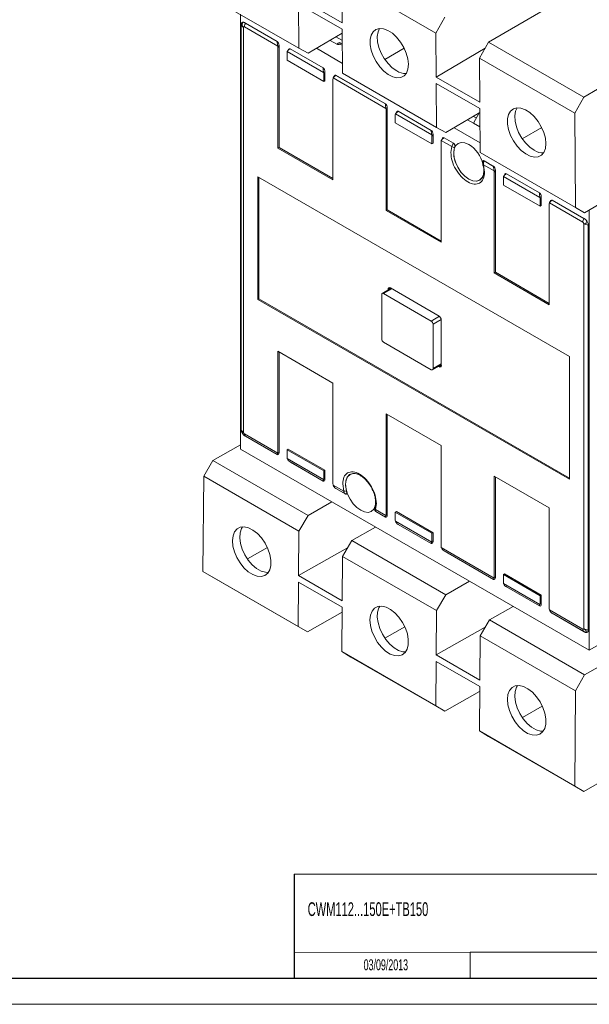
# Model space of a CAD drawing. Header units: millimetres. Extents: x 0 to 841, y 0 to 594.
# Tile 7 of 11: x 603 to 713, y 0 to 190. Entities that reach past the tile are written whole.
import ezdxf

# ---------------------------------------------------------------- set-up
doc = ezdxf.new("R2010")
doc.units = ezdxf.units.MM
doc.layers.add('FORMATO', color=7, linetype='Continuous')
doc.layers.add('LEGENDA', color=7, linetype='Continuous')
doc.styles.add('SLDTEXTSTYLE1', font='TXT', dxfattribs={"width": 0.605})

msp = doc.modelspace()

# ---------------------------------------------------------------- linework, layer by layer
at = {"color": 7, "linetype": 'Continuous', "lineweight": 15}
for p, q in [((693.49, 185.57), (739.8, 212.78)), ((711.87, 174.96), (758.19, 202.16)), ((665.22, 197.81), (665.29, 189.32)), ((683.32, 187.36), (665.22, 197.81)), ((638.56, 195.07), (656.94, 184.46)), ((665.29, 189.32), (656.87, 194.17)), ((656.88, 192.95), (665.29, 188.1)), ((656.94, 184.46), (656.88, 192.95)), ((645.66, 190.97), (645.66, 107.09)), ((685.08, 190.43), (683.32, 187.36)), ((645.8, 188.96), (645.8, 110.84)), ((646.25, 188.46), (646.25, 110.34)), ((652.86, 184.85), (646.42, 188.56)), ((652.75, 185.74), (646.59, 189.29)), ((646.59, 189.29), (646.59, 189.29)), ((646.59, 189.29), (646.63, 189.26)), ((652.75, 185.73), (646.63, 189.26)), ((665.29, 188.1), (665.36, 179.6)), ((658.73, 183.46), (665.3, 187.32)), ((683.39, 178.87), (683.32, 187.36)), ((652.75, 185.73), (652.75, 185.74)), ((652.89, 184.59), (653.1, 184.96)), ((652.89, 165.16), (652.89, 184.59)), ((653.1, 184.96), (653.1, 165.28)), ((655.23, 184.31), (655.22, 184.3)), ((655.22, 184.3), (661.59, 180.63)), ((661.59, 180.63), (655.23, 184.31)), ((656.94, 184.46), (658.73, 183.46)), ((665.34, 181.51), (660.33, 184.41)), ((662.95, 185.94), (664.23, 185.2)), ((665.32, 185.22), (664.77, 185.54)), ((665.32, 184.96), (664.89, 185.2)), ((673.51, 182.25), (677.24, 184.44)), ((683.39, 178.87), (692.82, 184.41)), ((691.74, 182.5), (693.49, 185.57)), ((693.49, 185.57), (711.87, 174.96)), ((654.66, 183.57), (654.66, 182.1)), ((661.7, 179.74), (654.69, 183.79)), ((654.94, 184.23), (654.73, 183.86)), ((710.12, 171.89), (691.74, 182.5)), ((691.74, 182.5), (691.8, 174.01)), ((654.66, 182.1), (661.73, 178.02)), ((661.59, 180.63), (661.59, 180.63)), ((661.94, 179.85), (661.73, 179.49)), ((661.73, 179.49), (661.73, 178.02)), ((661.94, 178.14), (661.94, 179.85)), ((673.72, 172.8), (663.53, 178.69)), ((663.78, 179.13), (663.56, 178.76)), ((664.06, 179.2), (664.07, 179.21)), ((673.61, 173.69), (664.06, 179.2)), ((673.61, 173.69), (664.07, 179.21)), ((665.36, 179.6), (683.46, 169.15)), ((691.8, 174.01), (683.39, 178.87)), ((661.73, 178.02), (661.94, 178.14)), ((663.5, 178.46), (663.5, 159.04)), ((683.4, 177.65), (691.81, 172.79)), ((683.46, 169.15), (683.4, 177.65)), ((711.87, 174.96), (710.12, 171.89)), ((673.61, 173.69), (673.61, 173.69)), ((673.96, 172.91), (673.75, 172.55)), ((673.96, 153.24), (673.96, 172.91)), ((712.04, 152.69), (749.59, 174.74)), ((673.75, 153.12), (673.75, 172.55)), ((675.52, 171.53), (675.52, 170.06)), ((682.56, 167.7), (675.55, 171.75)), ((675.8, 172.19), (675.59, 171.82)), ((676.09, 172.27), (676.08, 172.26)), ((676.08, 172.26), (682.44, 168.58)), ((682.45, 168.59), (676.09, 172.27)), ((685.24, 168.16), (691.82, 172.02)), ((691.69, 171.94), (690.57, 170)), ((691.81, 172.79), (691.88, 164.29)), ((710.12, 171.89), (710.26, 153.68)), ((682.59, 165.98), (675.52, 170.06)), ((683.46, 169.15), (685.24, 168.16)), ((691.86, 166.21), (686.85, 169.1)), ((690.57, 170), (689.46, 170.64)), ((691.84, 169.27), (690.57, 170)), ((700.02, 166.94), (703.75, 169.13)), ((682.44, 168.58), (682.45, 168.59)), ((682.8, 167.81), (682.59, 167.44)), ((682.59, 167.44), (682.59, 165.98)), ((682.8, 166.1), (682.8, 167.81)), ((686.75, 166.11), (684.92, 167.16)), ((684.92, 167.15), (684.92, 167.16)), ((686.74, 166.1), (684.92, 167.15)), ((653.1, 165.28), (652.89, 165.16)), ((653.1, 165.28), (663.5, 159.28)), ((682.59, 165.98), (682.8, 166.1)), ((684.36, 166.42), (684.36, 147)), ((686.43, 165.47), (684.39, 166.64)), ((684.64, 167.09), (684.42, 166.72)), ((686.23, 164.29), (686.43, 165.47)), ((686.74, 166.1), (686.75, 166.11)), ((663.5, 159.04), (652.89, 165.16)), ((691.88, 164.29), (710.26, 153.68)), ((692.44, 162.7), (692.4, 162.63)), ((692.54, 161.94), (692.74, 160.53)), ((694.58, 160.76), (692.54, 161.94)), ((694.47, 161.65), (692.64, 162.71)), ((692.64, 162.71), (692.64, 162.7)), ((694.47, 161.64), (692.64, 162.7)), ((694.47, 161.64), (694.47, 161.65)), ((649, 159.65), (709.11, 124.95)), ((649, 135.97), (649, 159.65)), ((694.82, 160.87), (694.61, 160.5)), ((694.61, 141.08), (694.61, 160.5)), ((694.82, 141.2), (694.82, 160.87)), ((696.41, 159.7), (703.42, 155.66)), ((696.66, 160.15), (696.44, 159.78)), ((696.94, 160.22), (703.3, 156.54)), ((696.95, 160.22), (696.94, 160.22)), ((703.31, 156.55), (696.95, 160.22)), ((649.22, 159.53), (649.22, 136.09)), ((696.38, 159.48), (696.38, 158.02)), ((703.45, 153.94), (696.38, 158.02)), ((703.3, 156.54), (703.31, 156.55)), ((703.66, 155.77), (703.45, 155.4)), ((703.66, 154.06), (703.66, 155.77)), ((703.45, 155.4), (703.45, 153.94)), ((703.45, 153.94), (703.66, 154.06)), ((705.22, 154.38), (705.22, 134.95)), ((711.69, 150.88), (705.25, 154.6)), ((705.5, 155.04), (705.28, 154.68)), ((711.94, 151.57), (705.78, 155.12)), ((705.78, 155.12), (705.78, 155.11)), ((705.78, 155.11), (711.9, 151.58)), ((673.75, 153.12), (673.96, 153.24)), ((684.36, 147), (673.75, 153.12)), ((684.36, 147.24), (673.96, 153.24)), ((710.26, 153.68), (712.04, 152.69)), ((712.88, 68.29), (712.88, 153.18)), ((711.87, 150.58), (711.87, 72.46)), ((711.9, 151.58), (711.94, 151.57)), ((711.94, 151.57), (711.95, 151.57)), ((712.74, 72.2), (712.74, 150.32)), ((694.61, 141.08), (694.82, 141.2)), ((705.22, 134.95), (694.61, 141.08)), ((705.22, 135.2), (694.82, 141.2)), ((672.9, 136.91), (672.9, 128.34)), ((674.7, 138.12), (673.01, 137.14)), ((682.45, 131.81), (673.26, 137.11)), ((674.14, 137.79), (674.14, 137.95)), ((674.57, 138.2), (683.97, 132.77)), ((649, 135.97), (649.22, 136.09)), ((709.11, 101.27), (649, 135.97)), ((649.22, 136.09), (709.11, 101.52)), ((682.8, 122.62), (682.8, 131.2)), ((684.39, 132.03), (684.39, 123.21)), ((673.26, 127.72), (682.45, 122.42)), ((652.89, 125.97), (663.5, 119.84)), ((652.89, 106.54), (652.89, 125.97)), ((653.1, 106.42), (653.1, 125.84)), ((709.11, 124.95), (709.11, 101.27)), ((682.7, 122.39), (684.39, 123.37)), ((683.97, 122.97), (683.83, 123.05)), ((663.5, 119.84), (663.5, 100.42)), ((673.75, 113.92), (684.36, 107.8)), ((673.75, 94.5), (673.75, 113.92)), ((673.96, 113.8), (673.96, 94.37)), ((646.42, 110.03), (652.86, 106.32)), ((646.59, 109.6), (646.59, 109.6)), ((652.75, 106.04), (646.59, 109.6)), ((646.59, 109.6), (646.63, 109.58)), ((646.63, 109.58), (652.75, 106.05)), ((640.34, 104.93), (645.66, 107.94)), ((645.66, 107.09), (712.88, 68.29)), ((652.89, 106.54), (653.1, 106.42)), ((654.66, 106.98), (654.87, 107.1)), ((654.66, 106.98), (661.73, 102.9)), ((654.66, 105.52), (654.66, 106.98)), ((661.94, 103.02), (654.87, 107.1)), ((684.36, 107.8), (684.36, 88.37)), ((638.56, 101.88), (640.34, 104.93)), ((640.34, 104.93), (658.73, 94.32)), ((652.75, 106.05), (652.75, 106.04)), ((654.69, 105.26), (661.7, 101.21)), ((655.22, 104.62), (661.59, 100.94)), ((655.23, 104.61), (655.22, 104.62)), ((661.59, 100.94), (655.23, 104.61)), ((661.73, 102.9), (661.94, 103.02)), ((661.73, 101.44), (661.73, 102.9)), ((661.94, 103.02), (661.94, 101.31)), ((638.42, 83.51), (638.56, 101.88)), ((656.94, 91.26), (638.56, 101.88)), ((661.59, 100.94), (661.59, 100.94)), ((661.94, 101.31), (661.73, 101.44)), ((694.61, 101.88), (705.22, 95.76)), ((694.61, 82.45), (694.61, 101.88)), ((694.82, 101.76), (694.82, 82.33)), ((663.53, 100.16), (665.57, 98.98)), ((664.06, 99.51), (665.88, 98.46)), ((664.07, 99.51), (664.06, 99.51)), ((665.89, 98.46), (664.07, 99.51)), ((665.57, 98.98), (665.37, 100.39)), ((658.73, 94.32), (663.3, 96.91)), ((665.88, 98.46), (665.89, 98.46)), ((671.88, 96.63), (671.68, 95.45)), ((671.68, 95.45), (673.72, 94.28)), ((671.78, 95.06), (673.61, 94)), ((671.79, 95.05), (671.78, 95.06)), ((673.61, 94), (671.79, 95.05)), ((675.52, 94.94), (675.73, 95.06)), ((675.73, 95.06), (682.8, 90.98)), ((705.22, 95.76), (705.22, 76.33)), ((658.73, 94.32), (656.94, 91.26)), ((673.61, 94), (673.61, 94)), ((673.96, 94.37), (673.75, 94.5)), ((682.59, 90.86), (675.52, 94.94)), ((675.52, 93.48), (675.52, 94.94)), ((675.55, 93.22), (682.56, 89.17)), ((656.88, 82.69), (656.94, 91.26)), ((667.14, 89.46), (671.71, 92.05)), ((676.08, 92.57), (682.44, 88.9)), ((676.09, 92.57), (676.08, 92.57)), ((682.45, 88.9), (676.09, 92.57)), ((665.36, 86.4), (667.14, 89.46)), ((667.14, 89.46), (685.24, 79.01)), ((682.59, 90.86), (682.8, 90.98)), ((682.59, 89.39), (682.59, 90.86)), ((682.8, 89.27), (682.59, 89.39)), ((682.8, 90.98), (682.8, 89.27)), ((646.99, 85.93), (650.84, 88.11)), ((656.88, 82.69), (666.32, 88.05)), ((682.44, 88.9), (682.45, 88.9)), ((684.39, 88.12), (694.58, 82.23)), ((694.47, 81.96), (684.92, 87.47)), ((684.92, 87.47), (694.47, 81.96)), ((684.92, 87.47), (684.92, 87.47)), ((665.36, 86.4), (665.29, 77.84)), ((683.46, 75.95), (665.36, 86.4)), ((749.59, 84.83), (712.04, 63.54)), ((638.42, 83.51), (656.81, 72.89)), ((640.17, 82.46), (638.42, 83.51)), ((658.56, 71.85), (640.17, 82.46)), ((665.29, 77.84), (656.88, 82.69)), ((694.47, 81.96), (694.47, 81.96)), ((694.82, 82.33), (694.61, 82.45)), ((696.38, 82.9), (696.59, 83.02)), ((696.38, 81.43), (696.38, 82.9)), ((703.45, 78.82), (696.38, 82.9)), ((696.59, 83.02), (703.66, 78.94)), ((656.81, 72.89), (656.87, 81.46)), ((656.87, 81.46), (665.29, 76.6)), ((685.24, 79.01), (689.81, 81.6)), ((703.42, 77.13), (696.41, 81.18)), ((696.94, 80.53), (703.3, 76.86)), ((696.95, 80.53), (696.94, 80.53)), ((703.31, 76.86), (696.95, 80.53)), ((685.24, 79.01), (683.46, 75.95)), ((703.45, 78.82), (703.66, 78.94)), ((703.45, 77.35), (703.45, 78.82)), ((703.66, 78.94), (703.66, 77.23)), ((665.29, 76.6), (665.22, 68.04)), ((693.66, 74.15), (698.23, 76.74)), ((703.3, 76.86), (703.31, 76.86)), ((703.66, 77.23), (703.45, 77.35)), ((705.25, 76.07), (711.69, 72.36)), ((658.56, 71.85), (665.28, 75.66)), ((683.4, 67.39), (683.46, 75.95)), ((691.88, 71.1), (693.66, 74.15)), ((693.66, 74.15), (712.04, 63.54)), ((711.94, 71.87), (705.78, 75.43)), ((705.78, 75.43), (711.9, 71.9)), ((705.78, 75.43), (705.78, 75.43)), ((656.81, 72.89), (658.56, 71.85)), ((673.51, 70.63), (677.36, 72.81)), ((683.4, 67.39), (692.83, 72.74)), ((691.88, 71.1), (691.81, 62.53)), ((710.26, 60.48), (691.88, 71.1)), ((711.9, 71.9), (711.94, 71.87)), ((711.94, 71.87), (711.95, 71.87)), ((715.98, 70.08), (712.88, 68.29)), ((665.22, 68.04), (683.32, 57.59)), ((666.97, 66.99), (665.22, 68.04)), ((685.08, 56.54), (666.97, 66.99)), ((691.81, 62.53), (683.4, 67.39)), ((758.19, 67.34), (711.87, 41.07)), ((683.32, 57.59), (683.39, 66.15)), ((683.39, 66.15), (691.8, 61.3)), ((712.04, 63.54), (710.26, 60.48)), ((691.8, 61.3), (691.74, 52.73)), ((685.08, 56.54), (691.79, 60.35)), ((710.12, 42.11), (710.26, 60.48)), ((683.32, 57.59), (685.08, 56.54)), ((700.03, 55.32), (703.87, 57.5)), ((691.74, 52.73), (710.12, 42.11)), ((693.49, 51.68), (691.74, 52.73)), ((711.87, 41.07), (693.49, 51.68)), ((710.12, 42.11), (711.87, 41.07))]:
    msp.add_line(p, q, dxfattribs=at)
at = {"color": 8, "linetype": 'Continuous', "lineweight": 15}
for p, q in [((665.31, 185.89), (664.07, 186.6)), ((690.59, 171.29), (691.13, 170.98)), ((674.85, 138.03), (673.26, 137.11)), ((674.14, 137.95), (674.57, 138.2)), ((682.45, 131.81), (684.04, 132.72)), ((684.39, 132.11), (682.8, 131.2)), ((682.8, 122.62), (684.39, 123.54)), ((684.39, 123.21), (683.97, 122.97))]:
    msp.add_line(p, q, dxfattribs=at)
at = {"color": 7, "linetype": 'Continuous', "lineweight": 0}
msp.add_line((689.95, 10.03), (689.95, 5), dxfattribs=at)
at = {"color": 7, "linetype": 'Continuous', "lineweight": 15, "flags": 128}
for points in [[(678.05, 181.34), (677.95, 182.38), (677.64, 183.48), (677.16, 184.58), (676.53, 185.62), (675.78, 186.55), (674.95, 187.31), (674.09, 187.87), (673.25, 188.18), (672.46, 188.25), (671.77, 188.06), (671.22, 187.62), (670.84, 186.95), (670.65, 186.1), (670.66, 185.11), (670.86, 184.03), (671.26, 182.93), (671.82, 181.85), (672.51, 180.86), (673.31, 180.01), (674.16, 179.34), (675.02, 178.91), (675.84, 178.71), (676.58, 178.78), (677.21, 179.1), (677.67, 179.65), (677.96, 180.41), (678.05, 181.34)], [(672.49, 188.25), (672.19, 187.59), (672.05, 186.7), (672.1, 185.68), (672.36, 184.59), (672.8, 183.48), (673.39, 182.42), (674.12, 181.46), (674.93, 180.65), (675.79, 180.04)], [(704.57, 166.03), (704.46, 167.07), (704.16, 168.17), (703.68, 169.27), (703.05, 170.32), (702.3, 171.24), (701.47, 172), (700.61, 172.56), (699.76, 172.88), (698.97, 172.94), (698.29, 172.75), (697.74, 172.31), (697.36, 171.65), (697.17, 170.8), (697.17, 169.81), (697.38, 168.73), (697.77, 167.62), (698.33, 166.54), (699.03, 165.55), (699.82, 164.7), (700.67, 164.04), (701.53, 163.6), (702.36, 163.41), (703.1, 163.47), (703.72, 163.79), (704.19, 164.34), (704.48, 165.1), (704.57, 166.03)], [(699.01, 172.94), (698.71, 172.28), (698.56, 171.39), (698.62, 170.37), (698.88, 169.28), (699.31, 168.17), (699.91, 167.11), (700.63, 166.15), (701.45, 165.34), (702.3, 164.74)], [(692.34, 159.55), (692.31, 159.49), (691.85, 158.99), (691.23, 158.76), (690.49, 158.82), (689.7, 159.15), (688.9, 159.73), (688.17, 160.53), (687.55, 161.47), (687.09, 162.5), (686.83, 163.52), (686.78, 164.48), (686.95, 165.28)], [(689.7, 165.88), (688.95, 166.2), (688.25, 166.27), (687.65, 166.08), (687.19, 165.65), (686.9, 165.01), (686.8, 164.2), (686.9, 163.28), (687.19, 162.31), (687.65, 161.35), (688.25, 160.47), (688.95, 159.73), (689.7, 159.18), (690.45, 158.86), (691.15, 158.79), (691.75, 158.98), (692.21, 159.41), (692.5, 160.05), (692.6, 160.86), (692.59, 161.04)], [(692.54, 161.94), (692.49, 161.95), (692.46, 161.96), (692.43, 161.98), (692.41, 162), (692.41, 162.02)], [(666.09, 99.06), (665.92, 100.06), (665.97, 100.96), (666.23, 101.68), (666.69, 102.17), (667.31, 102.4), (667.58, 102.41)], [(668.84, 101.98), (668.09, 102.3), (667.39, 102.37), (666.79, 102.18), (666.33, 101.76), (666.04, 101.12), (665.94, 100.31), (666.04, 99.38), (666.33, 98.41), (666.79, 97.45), (667.39, 96.57), (668.09, 95.83), (668.84, 95.29), (669.59, 94.97), (670.29, 94.9), (670.89, 95.08), (671.35, 95.51), (671.64, 96.15), (671.74, 96.96), (671.73, 97.15)], [(644.11, 89.45), (644.2, 88.4), (644.49, 87.29), (644.96, 86.18), (645.58, 85.13), (646.32, 84.2), (647.15, 83.43), (648.01, 82.88), (648.86, 82.56), (649.65, 82.5), (650.35, 82.7), (650.91, 83.15), (651.3, 83.82), (651.51, 84.67), (651.52, 85.67), (651.32, 86.76), (650.94, 87.88), (650.4, 88.96), (649.71, 89.96), (648.92, 90.81), (648.07, 91.48), (647.21, 91.91), (646.38, 92.1), (645.63, 92.04), (645, 91.71), (644.52, 91.15), (644.22, 90.38), (644.11, 89.45)], [(646.03, 92.11), (645.84, 91.78), (645.59, 90.96), (645.53, 89.99), (645.67, 88.92), (646.01, 87.81), (646.52, 86.71), (647.17, 85.69), (647.94, 84.79), (648.78, 84.08), (649.64, 83.58), (650.48, 83.33), (651.03, 83.3)], [(670.63, 74.14), (670.72, 73.09), (671.01, 71.98), (671.48, 70.87), (672.1, 69.82), (672.84, 68.89), (673.66, 68.13), (674.52, 67.57), (675.37, 67.26), (676.17, 67.19), (676.87, 67.39), (677.42, 67.84), (677.82, 68.51), (678.02, 69.37), (678.03, 70.37), (677.84, 71.45), (677.46, 72.57), (676.91, 73.66), (676.23, 74.65), (675.44, 75.5), (674.59, 76.17), (673.73, 76.61), (672.9, 76.8), (672.15, 76.73), (671.52, 76.4), (671.04, 75.84), (670.74, 75.07), (670.63, 74.14)], [(672.55, 76.8), (672.36, 76.47), (672.1, 75.66), (672.05, 74.69), (672.19, 73.62), (672.52, 72.5), (673.03, 71.4), (673.69, 70.38), (674.46, 69.48), (675.29, 68.77), (676.15, 68.27), (676.99, 68.02), (677.55, 67.99)], [(697.15, 58.83), (697.24, 57.78), (697.53, 56.67), (697.99, 55.56), (698.61, 54.51), (699.36, 53.58), (700.18, 52.82), (701.04, 52.26), (701.89, 51.95), (702.69, 51.89), (703.38, 52.09), (703.94, 52.53), (704.33, 53.2), (704.54, 54.06), (704.55, 55.06), (704.36, 56.15), (703.98, 57.26), (703.43, 58.35), (702.74, 59.34), (701.95, 60.2), (701.11, 60.86), (700.24, 61.3), (699.42, 61.49), (698.67, 61.42), (698.03, 61.1), (697.55, 60.53), (697.25, 59.77), (697.15, 58.83)], [(699.07, 61.49), (698.88, 61.16), (698.62, 60.35), (698.56, 59.38), (698.71, 58.31), (699.04, 57.19), (699.55, 56.09), (700.2, 55.07), (700.97, 54.18), (701.81, 53.46), (702.67, 52.96), (703.51, 52.71), (704.06, 52.69)]]:
    msp.add_lwpolyline(points, dxfattribs=at)
at = {"color": 7, "linetype": 'Continuous', "lineweight": 15}
for centre, radius, start, end in [((646.65, 189.27), 0.906, 199.837, 243.4449), ((677.48, 182.64), 3.1, 236.8245, 272.2899), ((686.88, 165.93), 0.645, 225.4702, 275.6686), ((688.65, 167.62), 2.43, 218.5169, 225.9548), ((686.26, 160.52), 6.36, 14.1878, 57.2712), ((704, 167.33), 3.1, 236.8245, 272.2899), ((692.52, 162.09), 0.622, 79.1003, 97.802), ((713.13, 150.84), 1.44, 148.8563, 178.0435), ((712.91, 152.49), 2.18, 241.436, 265.5539), ((673.12, 136.94), 0.218, 50.7967, 189.214), ((674.4, 137.99), 0.262, 50.7967, 189.214), ((682.04, 131.16), 0.768, 2.6055, 57.3945), ((683.47, 131.99), 0.922, 2.6055, 57.3945), ((673.67, 128.37), 0.768, 182.6055, 237.3945), ((682.59, 122.59), 0.218, 230.7967, 9.214), ((684.14, 123.17), 0.262, 230.7967, 9.214), ((646.65, 111.15), 0.906, 199.837, 243.4449), ((665.67, 100.13), 1.15, 265.2556, 291.4618), ((665.99, 98.67), 0.237, 243.5363, 296.647), ((671.9, 95.73), 0.352, 153.8421, 230.4834), ((672.01, 95.45), 0.459, 219.4747, 239.9742), ((712.91, 74.37), 2.18, 241.436, 265.5539)]:
    msp.add_arc(centre, radius, start, end, dxfattribs=at)
for centre, major_axis, ratio, start_param, end_param in [((652.75, 185.16), (-0.163, 0.607), 0.517638, 4.234807, 5.805604), ((652.54, 184.79), (-0.163, 0.607), 0.517638, 4.234807, 4.661886), ((655.23, 183.73), (-0.163, 0.607), 0.517638, 5.805604, 6.760882), ((664.73, 185.49), (0.607, 0.162), 0.51759, 3.619289, 4.846083), ((664.56, 185.2), (-0.163, 0.607), 0.517638, 4.57881, 5.156722), ((655.01, 183.36), (-0.163, 0.607), 0.517638, 0.666136, 1.093215), ((661.59, 180.06), (-0.163, 0.607), 0.517638, 4.234807, 5.805604), ((661.38, 179.69), (-0.163, 0.607), 0.517638, 4.234807, 4.661886), ((663.85, 178.26), (-0.163, 0.607), 0.517638, 0.666136, 1.093215), ((664.07, 178.63), (-0.163, 0.607), 0.517638, 5.805604, 6.760882), ((673.61, 173.12), (-0.163, 0.607), 0.517638, 4.234807, 5.805604), ((673.4, 172.75), (-0.163, 0.607), 0.517638, 4.234807, 4.661886), ((675.87, 171.32), (-0.163, 0.607), 0.517638, 0.666136, 1.093215), ((676.09, 171.69), (-0.163, 0.607), 0.517638, 5.805604, 6.760882), ((682.45, 168.01), (-0.163, 0.607), 0.517638, 4.234807, 5.805604), ((682.24, 167.65), (-0.163, 0.607), 0.517638, 4.234807, 4.661886), ((684.92, 166.59), (-0.163, 0.607), 0.517638, 5.805604, 6.760882), ((684.71, 166.22), (-0.163, 0.607), 0.517638, 0.666136, 1.093215), ((694.47, 161.08), (-0.163, 0.607), 0.517638, 4.234807, 5.805604), ((694.26, 160.71), (-0.163, 0.607), 0.517638, 4.234807, 4.661886), ((696.73, 159.28), (-0.163, 0.607), 0.517638, 0.666136, 1.093215), ((696.95, 159.65), (-0.163, 0.607), 0.517638, 5.805604, 6.760882), ((703.31, 155.97), (-0.163, 0.607), 0.517638, 4.234807, 5.805604), ((703.1, 155.61), (-0.163, 0.607), 0.517638, 4.234807, 4.661886), ((705.57, 154.18), (-0.163, 0.607), 0.517638, 0.666136, 1.093215), ((705.78, 154.54), (-0.163, 0.607), 0.517638, 5.805604, 6.760882), ((652.75, 106.62), (-0.163, 0.607), 0.517638, 2.664011, 4.234807), ((652.54, 106.74), (-0.163, 0.607), 0.517638, 3.807729, 4.234807), ((655.01, 105.31), (-0.163, 0.607), 0.517638, 1.093215, 1.520293), ((661.59, 101.52), (-0.163, 0.607), 0.517638, 2.664011, 4.234807), ((661.38, 101.64), (-0.163, 0.607), 0.517638, 3.807729, 4.234807), ((663.85, 100.21), (-0.163, 0.607), 0.517638, 1.093215, 1.520293), ((673.61, 94.58), (-0.163, 0.607), 0.517638, 2.664011, 4.234807), ((673.4, 94.7), (-0.163, 0.607), 0.517638, 3.807729, 4.234807), ((675.87, 93.27), (-0.163, 0.607), 0.517638, 1.093215, 1.520293), ((682.45, 89.48), (-0.163, 0.607), 0.517638, 2.664011, 4.234807), ((682.24, 89.6), (-0.163, 0.607), 0.517638, 3.807729, 4.234807), ((684.71, 88.17), (-0.163, 0.607), 0.517638, 1.093215, 1.520293), ((694.47, 82.54), (-0.163, 0.607), 0.517638, 2.664011, 4.234807), ((694.26, 82.66), (-0.163, 0.607), 0.517638, 3.807729, 4.234807), ((696.73, 81.23), (-0.163, 0.607), 0.517638, 1.093215, 1.520293), ((703.31, 77.43), (-0.163, 0.607), 0.517638, 2.664011, 4.234807), ((703.1, 77.56), (-0.163, 0.607), 0.517638, 3.807729, 4.234807), ((705.57, 76.13), (-0.163, 0.607), 0.517638, 1.093215, 1.520293)]:
    msp.add_ellipse(centre, major_axis=major_axis, ratio=ratio, start_param=start_param, end_param=end_param, dxfattribs=at)
for points, knots in [([(646.11, 189.43), (646.09, 189.43), (646.01, 189.41), (645.89, 189.33), (645.81, 189.16), (645.8, 189.02), (645.8, 188.96)], [0, 0, 0, 0, 0.1109312, 0.4428103, 0.7746895, 1, 1, 1, 1]), ([(646.25, 188.46), (646.19, 188.5), (646.11, 188.57), (646.04, 188.69), (645.99, 188.79), (645.97, 188.9), (645.97, 189), (645.98, 189.06), (645.98, 189.09), (645.99, 189.11), (645.99, 189.12), (645.99, 189.12), (645.99, 189.12), (645.99, 189.12), (645.99, 189.12), (645.99, 189.12), (645.99, 189.12), (645.99, 189.12), (645.99, 189.12), (646, 189.16), (646.02, 189.22), (646.07, 189.32), (646.09, 189.39), (646.11, 189.43), (646.11, 189.43)], [0, 0, 0, 0, 0.197501, 0.305976, 0.397677, 0.49267, 0.594492, 0.64343, 0.669067, 0.682194, 0.688836, 0.692177, 0.693852, 0.694691, 0.695111, 0.695321, 0.695426, 0.695478, 0.695505, 0.695518, 0.794128, 0.892631, 0.994289, 1, 1, 1, 1]), ([(646.59, 189.29), (646.56, 189.31), (646.52, 189.34), (646.44, 189.37), (646.37, 189.4), (646.28, 189.43), (646.19, 189.44), (646.14, 189.43), (646.11, 189.43)], [0, 0, 0, 0, 0.178516, 0.267775, 0.446479, 0.625242, 0.804024, 1, 1, 1, 1]), ([(646.25, 188.46), (646.25, 188.48), (646.26, 188.53), (646.3, 188.57), (646.35, 188.59), (646.4, 188.57), (646.42, 188.56)], [0, 0, 0, 0, 0.2507514, 0.5002646, 0.7530018, 1, 1, 1, 1]), ([(652.75, 185.73), (652.75, 185.73), (652.75, 185.57), (652.77, 185.29), (652.83, 184.99), (652.86, 184.87), (652.86, 184.85)], [0, 0, 0, 0, 0.0069706, 0.5533012, 0.9085718, 1, 1, 1, 1]), ([(654.69, 183.79), (654.73, 183.85), (654.81, 184.01), (655.02, 184.18), (655.18, 184.27), (655.22, 184.3), (655.22, 184.3)], [0, 0, 0, 0, 0.344973, 0.822858, 0.993033, 1, 1, 1, 1]), ([(664.77, 185.54), (664.59, 185.43), (664.4, 185.33), (664.23, 185.21), (664.23, 185.2)], [0, 0, 0, 0, 0.987606, 1, 1, 1, 1]), ([(661.59, 180.63), (661.59, 180.62), (661.59, 180.47), (661.61, 180.19), (661.66, 179.89), (661.69, 179.77), (661.7, 179.74)], [0, 0, 0, 0, 0.006971, 0.553301, 0.908572, 1, 1, 1, 1]), ([(664.06, 179.2), (664.06, 179.2), (663.92, 179.12), (663.72, 178.97), (663.57, 178.79), (663.54, 178.7), (663.53, 178.69)], [0, 0, 0, 0, 0.006971, 0.553301, 0.908572, 1, 1, 1, 1]), ([(673.61, 173.69), (673.61, 173.68), (673.61, 173.53), (673.63, 173.25), (673.69, 172.95), (673.71, 172.83), (673.72, 172.8)], [0, 0, 0, 0, 0.0069706, 0.5533012, 0.9085718, 1, 1, 1, 1]), ([(675.55, 171.75), (675.59, 171.81), (675.67, 171.97), (675.88, 172.13), (676.04, 172.23), (676.08, 172.26), (676.08, 172.26)], [0, 0, 0, 0, 0.344973, 0.822858, 0.993033, 1, 1, 1, 1]), ([(682.44, 168.58), (682.44, 168.58), (682.44, 168.42), (682.47, 168.15), (682.52, 167.85), (682.55, 167.73), (682.56, 167.7)], [0, 0, 0, 0, 0.006971, 0.553301, 0.908572, 1, 1, 1, 1]), ([(684.92, 167.15), (684.92, 167.15), (684.78, 167.07), (684.58, 166.93), (684.43, 166.75), (684.4, 166.66), (684.39, 166.64)], [0, 0, 0, 0, 0.006971, 0.553301, 0.908572, 1, 1, 1, 1]), ([(686.43, 165.47), (686.46, 165.57), (686.51, 165.77), (686.67, 165.99), (686.74, 166.1)], [0, 0, 0, 0, 0.500017, 1, 1, 1, 1]), ([(686.96, 165.87), (686.94, 165.9), (686.9, 165.98), (686.83, 166.06), (686.77, 166.09), (686.75, 166.11)], [0, 0, 0, 0, 0.352681, 0.706739, 1, 1, 1, 1]), ([(686.95, 165.28), (686.97, 165.34), (687.01, 165.44), (687.02, 165.61), (687, 165.76), (686.97, 165.84), (686.96, 165.87)], [0, 0, 0, 0, 0.3312795, 0.6648345, 0.8793155, 1, 1, 1, 1]), ([(692.74, 160.53), (692.69, 160.07), (692.59, 159.14), (691.84, 158.32), (690.76, 158.11), (689.49, 158.55), (688.21, 159.59), (687.13, 161.04), (686.38, 162.73), (686.28, 163.77), (686.23, 164.29)], [0, 0, 0, 0, 0.1249739, 0.2499959, 0.3749987, 0.5, 0.6250013, 0.7500041, 0.8750261, 1, 1, 1, 1]), ([(692.4, 162.02), (692.42, 161.94), (692.51, 161.66), (692.58, 161.19), (692.61, 160.63), (692.55, 160.11), (692.45, 159.75), (692.36, 159.6), (692.33, 159.55)], [0, 0, 0, 0, 0.072471, 0.272605, 0.481163, 0.692947, 0.908832, 1, 1, 1, 1]), ([(692.41, 162.69), (692.39, 162.57), (692.35, 162.34), (692.4, 162.11), (692.42, 162)], [0, 0, 0, 0, 0.502737, 1, 1, 1, 1]), ([(692.64, 162.71), (692.62, 162.72), (692.57, 162.74), (692.5, 162.75), (692.46, 162.72), (692.44, 162.7), (692.44, 162.7)], [0, 0, 0, 0, 0.26116, 0.614946, 0.950134, 1, 1, 1, 1]), ([(692.64, 162.7), (692.6, 162.57), (692.53, 162.36), (692.52, 162.1), (692.53, 161.98), (692.54, 161.94)], [0, 0, 0, 0, 0.498907, 0.817754, 1, 1, 1, 1]), ([(694.47, 161.64), (694.47, 161.64), (694.47, 161.48), (694.49, 161.21), (694.55, 160.91), (694.57, 160.79), (694.58, 160.76)], [0, 0, 0, 0, 0.0069706, 0.5533012, 0.9085718, 1, 1, 1, 1]), ([(696.94, 160.22), (696.94, 160.21), (696.8, 160.14), (696.6, 159.99), (696.45, 159.81), (696.42, 159.72), (696.41, 159.7)], [0, 0, 0, 0, 0.006971, 0.553301, 0.908572, 1, 1, 1, 1]), ([(703.3, 156.54), (703.3, 156.54), (703.3, 156.38), (703.33, 156.11), (703.38, 155.81), (703.41, 155.68), (703.42, 155.66)], [0, 0, 0, 0, 0.006971, 0.553301, 0.908572, 1, 1, 1, 1]), ([(705.78, 155.11), (705.78, 155.11), (705.64, 155.03), (705.44, 154.89), (705.29, 154.71), (705.26, 154.62), (705.25, 154.6)], [0, 0, 0, 0, 0.006971, 0.553301, 0.908572, 1, 1, 1, 1]), ([(711.69, 150.88), (711.71, 150.87), (711.76, 150.83), (711.81, 150.75), (711.85, 150.66), (711.86, 150.61), (711.87, 150.58)], [0, 0, 0, 0, 0.248321, 0.499908, 0.750678, 1, 1, 1, 1]), ([(712.43, 151.15), (712.4, 151.07), (712.36, 150.93), (712.34, 150.74), (712.28, 150.62), (712.21, 150.56), (712.13, 150.54), (712.01, 150.53), (711.92, 150.56), (711.87, 150.58)], [0, 0, 0, 0, 0.205537, 0.404638, 0.506578, 0.601742, 0.693534, 0.80221, 1, 1, 1, 1]), ([(712.43, 151.15), (712.37, 151.21), (712.24, 151.37), (712.07, 151.49), (711.97, 151.55), (711.95, 151.56)], [0, 0, 0, 0, 0.359031, 0.871027, 1, 1, 1, 1]), ([(712.74, 150.32), (712.73, 150.41), (712.72, 150.59), (712.6, 150.88), (712.49, 151.07), (712.43, 151.15), (712.43, 151.15)], [0, 0, 0, 0, 0.332221, 0.664443, 0.996664, 1, 1, 1, 1]), ([(645.8, 110.84), (645.81, 110.75), (645.82, 110.57), (645.93, 110.28), (646.05, 110.1), (646.11, 110.02), (646.11, 110.02)], [0, 0, 0, 0, 0.3322213, 0.6644426, 0.996664, 1, 1, 1, 1]), ([(646.11, 110.02), (646.08, 110.06), (646.02, 110.15), (645.97, 110.3), (645.97, 110.38), (645.99, 110.41), (646.04, 110.41), (646.11, 110.4), (646.19, 110.36), (646.25, 110.34)], [0, 0, 0, 0, 0.205537, 0.404638, 0.506578, 0.601742, 0.693534, 0.80221, 1, 1, 1, 1]), ([(646.42, 110.03), (646.4, 110.05), (646.35, 110.09), (646.3, 110.17), (646.26, 110.25), (646.25, 110.31), (646.25, 110.34)], [0, 0, 0, 0, 0.248321, 0.499908, 0.750678, 1, 1, 1, 1]), ([(646.11, 110.02), (646.16, 109.95), (646.29, 109.8), (646.46, 109.67), (646.57, 109.61), (646.59, 109.6)], [0, 0, 0, 0, 0.3590309, 0.8710268, 1, 1, 1, 1]), ([(652.75, 106.05), (652.75, 106.05), (652.75, 106.05), (652.77, 106.09), (652.83, 106.22), (652.86, 106.3), (652.86, 106.32)], [0, 0, 0, 0, 0.006971, 0.553301, 0.908572, 1, 1, 1, 1]), ([(655.22, 104.62), (655.22, 104.62), (655.08, 104.7), (654.88, 104.87), (654.73, 105.11), (654.7, 105.24), (654.69, 105.26)], [0, 0, 0, 0, 0.006971, 0.553301, 0.908572, 1, 1, 1, 1]), ([(665.37, 100.39), (665.42, 100.85), (665.52, 101.78), (666.27, 102.6), (667.35, 102.81), (668.63, 102.37), (669.9, 101.33), (670.98, 99.88), (671.73, 98.19), (671.83, 97.15), (671.88, 96.63)], [0, 0, 0, 0, 0.124974, 0.249996, 0.374999, 0.5, 0.625001, 0.750004, 0.875026, 1, 1, 1, 1]), ([(661.7, 101.21), (661.68, 101.16), (661.63, 101.01), (661.59, 100.95), (661.59, 100.94), (661.59, 100.94), (661.59, 100.94)], [0, 0, 0, 0, 0.3449734, 0.8228584, 0.993033, 1, 1, 1, 1]), ([(667.58, 102.4), (667.65, 102.4), (667.86, 102.4), (668.28, 102.27), (668.82, 102.01), (669.35, 101.62), (669.79, 101.21), (670.02, 100.95), (670.11, 100.84)], [0, 0, 0, 0, 0.104108, 0.30618, 0.500865, 0.722289, 0.891889, 1, 1, 1, 1]), ([(670.11, 100.84), (670.14, 100.81), (670.31, 100.61), (670.56, 100.26), (670.76, 99.93), (670.85, 99.79)], [0, 0, 0, 0, 0.109512, 0.631849, 1, 1, 1, 1]), ([(664.06, 99.51), (664.06, 99.52), (663.92, 99.59), (663.72, 99.77), (663.57, 100.01), (663.54, 100.13), (663.53, 100.16)], [0, 0, 0, 0, 0.006971, 0.553301, 0.908572, 1, 1, 1, 1]), ([(665.88, 98.46), (665.81, 98.52), (665.69, 98.62), (665.6, 98.82), (665.58, 98.94), (665.57, 98.98)], [0, 0, 0, 0, 0.498907, 0.817754, 1, 1, 1, 1]), ([(666.1, 98.46), (666.11, 98.49), (666.15, 98.56), (666.16, 98.71), (666.13, 98.88), (666.1, 99), (666.09, 99.06)], [0, 0, 0, 0, 0.215639, 0.487939, 0.741173, 1, 1, 1, 1]), ([(670.85, 99.79), (671, 99.49), (671.22, 99.07), (671.4, 98.62), (671.43, 98.5), (671.44, 98.49)], [0, 0, 0, 0, 0.708894, 0.993507, 1, 1, 1, 1]), ([(665.89, 98.46), (665.91, 98.45), (665.96, 98.42), (666.03, 98.42), (666.08, 98.44), (666.09, 98.46), (666.1, 98.46)], [0, 0, 0, 0, 0.26116, 0.614946, 0.950134, 1, 1, 1, 1]), ([(671.44, 98.49), (671.5, 98.29), (671.62, 97.89), (671.72, 97.3), (671.75, 96.74), (671.7, 96.43), (671.68, 96.27)], [0, 0, 0, 0, 0.245011, 0.495314, 0.756154, 1, 1, 1, 1]), ([(671.55, 95.77), (671.54, 95.71), (671.51, 95.59), (671.52, 95.42), (671.57, 95.26), (671.64, 95.18), (671.67, 95.15)], [0, 0, 0, 0, 0.2325124, 0.4789503, 0.7360885, 1, 1, 1, 1]), ([(671.68, 96.27), (671.68, 96.26), (671.66, 96.09), (671.61, 95.96), (671.56, 95.84)], [0, 0, 0, 0, 0.080215, 1, 1, 1, 1]), ([(671.68, 95.45), (671.67, 95.36), (671.65, 95.18), (671.74, 95.1), (671.78, 95.06)], [0, 0, 0, 0, 0.500017, 1, 1, 1, 1]), ([(673.61, 94), (673.61, 94), (673.61, 94), (673.63, 94.04), (673.69, 94.17), (673.71, 94.26), (673.72, 94.28)], [0, 0, 0, 0, 0.006971, 0.553301, 0.908572, 1, 1, 1, 1]), ([(676.08, 92.57), (676.08, 92.58), (675.94, 92.65), (675.74, 92.83), (675.59, 93.07), (675.56, 93.19), (675.55, 93.22)], [0, 0, 0, 0, 0.0069706, 0.5533012, 0.9085718, 1, 1, 1, 1]), ([(682.56, 89.17), (682.54, 89.11), (682.49, 88.97), (682.45, 88.91), (682.44, 88.9), (682.44, 88.9), (682.44, 88.9)], [0, 0, 0, 0, 0.344973, 0.822858, 0.993033, 1, 1, 1, 1]), ([(684.92, 87.47), (684.92, 87.47), (684.78, 87.55), (684.58, 87.72), (684.43, 87.97), (684.4, 88.09), (684.39, 88.12)], [0, 0, 0, 0, 0.006971, 0.553301, 0.908572, 1, 1, 1, 1]), ([(694.47, 81.96), (694.47, 81.96), (694.47, 81.96), (694.49, 82), (694.55, 82.13), (694.57, 82.22), (694.58, 82.23)], [0, 0, 0, 0, 0.006971, 0.553301, 0.908572, 1, 1, 1, 1]), ([(696.41, 81.18), (696.45, 81.08), (696.53, 80.87), (696.74, 80.66), (696.9, 80.56), (696.94, 80.53), (696.94, 80.53)], [0, 0, 0, 0, 0.3449734, 0.8228584, 0.993033, 1, 1, 1, 1]), ([(703.42, 77.13), (703.4, 77.07), (703.34, 76.93), (703.31, 76.87), (703.3, 76.86), (703.3, 76.86), (703.3, 76.86)], [0, 0, 0, 0, 0.344973, 0.822858, 0.993033, 1, 1, 1, 1]), ([(705.25, 76.07), (705.28, 75.98), (705.37, 75.76), (705.58, 75.56), (705.73, 75.46), (705.78, 75.43), (705.78, 75.43)], [0, 0, 0, 0, 0.344973, 0.822858, 0.993033, 1, 1, 1, 1]), ([(711.69, 72.36), (711.71, 72.35), (711.76, 72.33), (711.81, 72.35), (711.85, 72.39), (711.86, 72.43), (711.87, 72.46)], [0, 0, 0, 0, 0.246998, 0.499735, 0.749249, 1, 1, 1, 1]), ([(711.87, 72.46), (711.92, 72.42), (712.01, 72.36), (712.13, 72.26), (712.21, 72.18), (712.28, 72.1), (712.32, 72.02), (712.34, 71.97), (712.34, 71.95), (712.35, 71.94), (712.35, 71.93), (712.35, 71.93), (712.35, 71.93), (712.35, 71.93), (712.35, 71.93), (712.35, 71.93), (712.35, 71.93), (712.35, 71.93), (712.35, 71.93), (712.36, 71.9), (712.36, 71.86), (712.38, 71.8), (712.41, 71.75), (712.42, 71.73), (712.43, 71.73)], [0, 0, 0, 0, 0.197501, 0.305976, 0.397677, 0.49267, 0.594492, 0.64343, 0.669067, 0.682194, 0.688836, 0.692177, 0.693852, 0.694691, 0.695111, 0.695321, 0.695426, 0.695478, 0.695505, 0.695518, 0.794128, 0.892631, 0.994289, 1, 1, 1, 1]), ([(712.43, 71.73), (712.45, 71.74), (712.53, 71.75), (712.64, 71.84), (712.73, 72), (712.73, 72.14), (712.74, 72.2)], [0, 0, 0, 0, 0.110931, 0.44281, 0.77469, 1, 1, 1, 1]), ([(711.95, 71.87), (711.98, 71.85), (712.02, 71.83), (712.09, 71.79), (712.17, 71.76), (712.26, 71.74), (712.34, 71.73), (712.4, 71.73), (712.43, 71.73)], [0, 0, 0, 0, 0.178516, 0.267775, 0.446479, 0.625242, 0.804024, 1, 1, 1, 1])]:
    msp.add_open_spline(points, degree=3, knots=knots, dxfattribs=at)
for points in [[(646.42, 188.56), (646.42, 188.62), (646.43, 188.73), (646.47, 188.91), (646.54, 189.09), (646.6, 189.2), (646.63, 189.26)], [(646.63, 109.58), (646.6, 109.6), (646.54, 109.64), (646.47, 109.75), (646.43, 109.88), (646.42, 109.98), (646.42, 110.03)], [(711.69, 72.36), (711.69, 72.3), (711.7, 72.2), (711.74, 72.07), (711.8, 71.96), (711.87, 71.92), (711.9, 71.9)]]:
    msp.add_open_spline(points, degree=3, dxfattribs=at)
at = {"layer": 'FORMATO', "lineweight": 0}
for p, q in [((656, 25.11), (836, 25.11)), ((655.95, 10), (689.95, 10.03)), ((689.95, 10.03), (809.95, 10.03)), ((0, 0), (841, 0))]:
    msp.add_line(p, q, dxfattribs=at)
at = {"layer": 'FORMATO'}
for p, q in [((656, 25.11), (656, 5)), ((835.95, 5), (24.95, 5))]:
    msp.add_line(p, q, dxfattribs=at)

# ---------------------------------------------------------------- texts
at = {"layer": 'LEGENDA', "style": 'SLDTEXTSTYLE1'}
for s, insert, char_height, attachment_point in [('CWM112...150E+TB150', (658.62, 19.68), 2.6458, 1), ('03/09/2013', (673.7, 8.68), 2.117, 2)]:
    msp.add_mtext(s, dxfattribs=dict(at, insert=insert, char_height=char_height, attachment_point=attachment_point))

doc.saveas('drawing.dxf')
